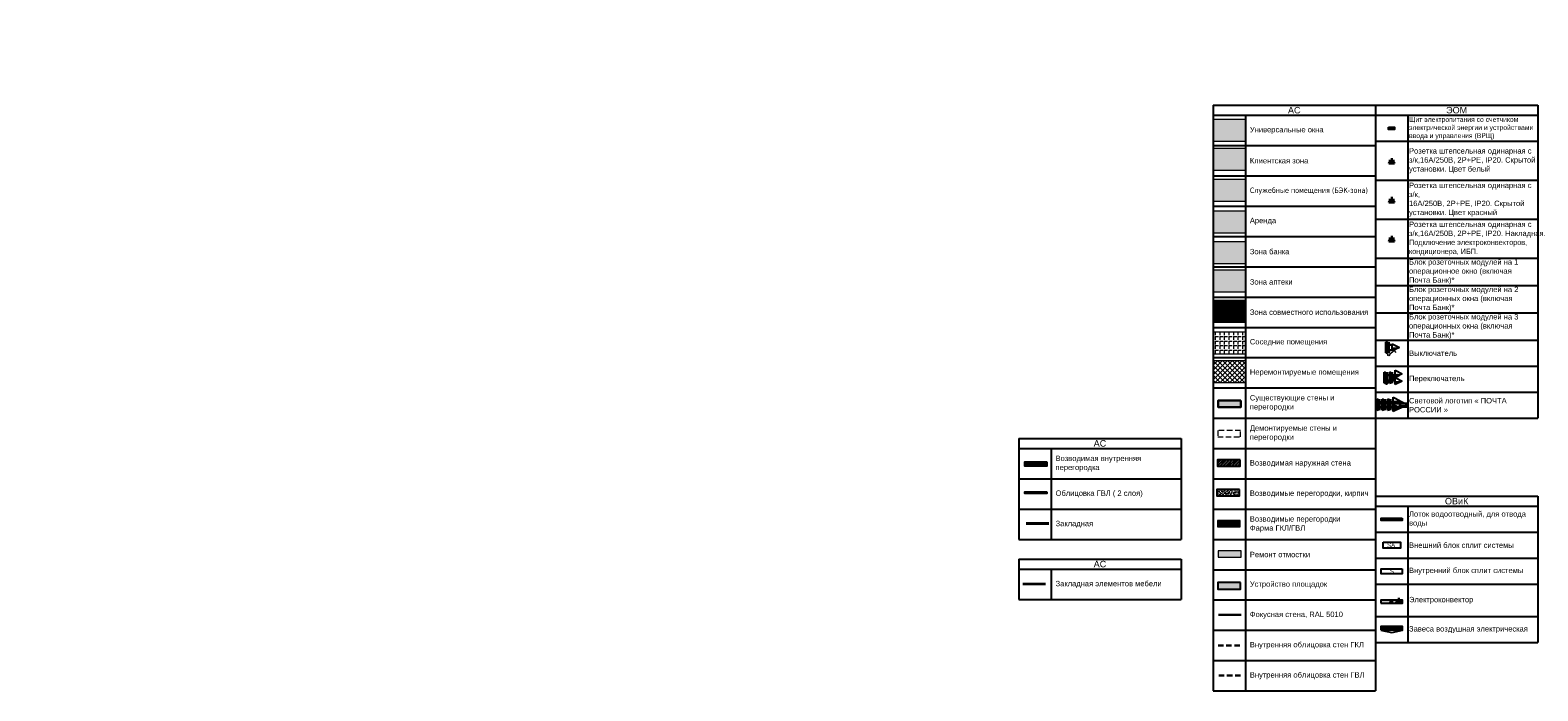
# Model space of a CAD drawing. Header units: millimetres. Extents: x -703898 to 730684, y -92609 to 157468.
# Tile 61 of 256: x -71055 to -1427, y -54525 to -23990. Entities that reach past the tile are written whole.
import ezdxf
from ezdxf import colors
from ezdxf.entities.mleader import LeaderData, LeaderLine
from ezdxf.enums import TextEntityAlignment as Align
from ezdxf.math import Vec2, Vec3

# ---------------------------------------------------------------- set-up
doc = ezdxf.new("R2010")
doc.units = ezdxf.units.MM
doc.linetypes.add('CACHE', pattern=[375, 250, -125])
doc.linetypes.add('HIDDENX2', pattern=[19.05, 12.7, -6.35])
for name, color, linetype in [('-SBugo-ОС-Извещатели', 6, 'Continuous'), ('-АТ-Позиция', 30, 'Continuous'), ('-АТ-Примечания', 30, 'Continuous'), ('ОВиК', 7, 'Continuous'), ('СВЯЗЬ', 7, 'Continuous'), ('ЭОМ', 7, 'Continuous')]:
    doc.layers.add(name, color=color, linetype=linetype)
doc.layers.add('01_АР_Несущие стены и колонны', color=5, linetype='Continuous', lineweight=30, true_color=0x0000ff)
for name, color, linetype, lineweight in [('03_АР_Возводимые перегородки', 10, 'Continuous', 25), ('04_АР_Демонтируемые стены и перегородки', 210, 'Continuous', 5), ('21_АР_Штриховка', 47, 'Continuous', 5), ('26_Закладные', 5, 'Continuous', 0), ('_закладные', 222, 'Continuous', 0), ('Свет', 7, 'Continuous', 35)]:
    doc.layers.add(name, color=color, linetype=linetype, lineweight=lineweight)
doc.styles.add('_ТЕКСТОВЫЙ', font='arial.ttf', dxfattribs={"width": 0.8})
doc.styles.add('HVAC_AEP', font='arial.ttf')
doc.styles.add('SB', font='mipgost.shx')
doc.styles.get("Standard").update_dxf_attribs({"font": 'arial.ttf'})
doc.linetypes.add('зигзаг', pattern='A,0.00254,-5.08,[131,ltypeshp.shx,S=5.08,R=0,X=-5.08,Y=0],-10.16,[131,ltypeshp.shx,S=5.08,R=180,X=5.08,Y=0],-5.08', length=20.32254)

# ---------------------------------------------------------------- blocks, each defined once
blk = doc.blocks.new('_Dot')
at = {"color": 0, "linetype": 'ByBlock', "lineweight": -2}
blk.add_line((-0.5, 0), (-1, 0), dxfattribs=at)
at = {"color": 0, "linetype": 'ByBlock', "const_width": 0.5}
blk.add_lwpolyline([(-0.25, 0, 1), (0.25, 0, 1)], format="xyb", close=True, dxfattribs=at)
blk = doc.blocks.new('*T689')
at = {"color": 0, "linetype": 'ByBlock', "lineweight": -2, "transparency": 16777216}
for p, q in [((0, 0), (7500, 0)), ((0, 0), (0, -27070)), ((7500, 0), (7500, -27070)), ((0, -470), (7500, -470)), ((1500, -470), (1500, -27070)), ((0, -1870), (7500, -1870)), ((0, -3270), (7500, -3270)), ((0, -4670), (7500, -4670)), ((0, -6070), (7500, -6070)), ((0, -7470), (7500, -7470)), ((0, -8870), (7500, -8870)), ((0, -10270), (7500, -10270)), ((0, -11670), (7500, -11670)), ((0, -13070), (7500, -13070)), ((0, -14470), (7500, -14470)), ((0, -15870), (7500, -15870)), ((0, -17270), (7500, -17270)), ((0, -18670), (7500, -18670)), ((0, -20070), (7500, -20070)), ((0, -21470), (7500, -21470)), ((0, -22870), (7500, -22870)), ((0, -24270), (7500, -24270)), ((0, -25670), (7500, -25670)), ((0, -27070), (7500, -27070))]:
    blk.add_line(p, q, dxfattribs=at)
at = {"color": 0, "lineweight": 15, "transparency": 16777216, "style": 'HVAC_AEP'}
for s, insert, char_height, width, attachment_point in [('{\\C256;АС}', (3750, -235), 300, 7497, 5), ('{\\C256;Универсальные окна}', (1700, -1170), 250, 5600, 4), ('{\\C256;Клиентская зона }', (1700, -2570), 250, 5600, 4), ('{\\fTahoma|b0|i0|c204|p34;\\C256;Служебные помещения (БЭК-зона)}', (1700, -3970), 250, 5600, 4), ('{\\C256;Аренда }', (1700, -5370), 250, 5600, 4), ('{\\C256;Зона банка }', (1700, -6770), 250, 5600, 4), ('{\\C256;Зона аптеки  }', (1700, -8170), 250, 5600, 4), ('{\\C256;Зона совместного использования}', (1700, -9570), 250, 5600, 4), ('{\\C256;Соседние помещения }', (1700, -10970), 250, 5600, 4), ('{\\C256;Неремонтируемые помещения }', (1700, -12370), 250, 5600, 4), ('Существующие стены и перегородки', (1700, -13770), 250, 5600, 4), ('Демонтируемые стены и перегородки', (1700, -15170), 250, 5600, 4), ('Возводимая наружная стена', (1700, -16570), 250, 5600, 4), ('Возводимые перегородки, кирпич', (1700, -17970), 250, 5600, 4), ('Возводимые перегородки^JФарма ГКЛ/ГВЛ', (1700, -19370), 250, 5600, 4), ('Ремонт отмостки', (1700, -20770), 250, 5600, 4), ('Устройство площадок', (1700, -22170), 250, 5600, 4), ('Фокусная стена, RAL 5010', (1700, -23570), 250, 5600, 4), ('Внутренняя облицовка стен ГКЛ', (1700, -24970), 250, 5600, 4), ('Внутренняя облицовка стен ГВЛ', (1700, -26370), 250, 5600, 4)]:
    blk.add_mtext(s, dxfattribs=dict(at, insert=insert, char_height=char_height, width=width, attachment_point=attachment_point))
blk = doc.blocks.new('Электрощит')
h = blk.add_hatch(color=0)
h.dxf.hatch_style = 1
h.paths.add_polyline_path([(55, 108), (-215, 8), (55, 8)])
at = {"color": 10}
blk.add_lwpolyline([(-215, 108), (55, 108), (55, 8), (-215, 8)], close=True, dxfattribs=at)
at = {"insert": (-209, 102), "char_height": 35, "attachment_point": 1}
blk.add_mtext_dynamic_manual_height_columns('{\\C10;Электрощит}', width=288.46, gutter_width=12.5, heights=[0], dxfattribs=at)
blk = doc.blocks.new('A$C21545FF3')
at = {"layer": 'ЭОМ', "color": 162, "linetype": 'Continuous', "lineweight": 30, "true_color": 0x1e2ad2}
for p, q in [((-125, 125), (-250, 125)), ((-250, 0), (0, 0)), ((-125, 125), (-125, 250)), ((-125, 125), (0, 125)), ((-125, 125), (-125, 0))]:
    blk.add_line(p, q, dxfattribs=at)
blk.add_arc((-125, 0), 125, 0, 180, dxfattribs=at)
for p in [(-200, 0), (-50, 0)]:
    blk.add_point(p, dxfattribs=at)
blk = doc.blocks.new('A$C723C25D3')
at = {"layer": 'ЭОМ', "color": 240, "linetype": 'Continuous', "lineweight": 30, "true_color": 0xed1f24}
for p, q in [((-125, 125), (-250, 125)), ((-250, 0), (0, 0)), ((-125, 125), (-125, 250)), ((-125, 125), (0, 125)), ((-125, 125), (-125, 0))]:
    blk.add_line(p, q, dxfattribs=at)
blk.add_arc((-125, 0), 125, 0, 180, dxfattribs=at)
for p in [(-200, 0), (-50, 0)]:
    blk.add_point(p, dxfattribs=at)
blk = doc.blocks.new('A$C04A026A4')
at = {"layer": 'ЭОМ', "color": 114, "linetype": 'Continuous', "lineweight": 30, "true_color": 0x139b48}
for p, q in [((-125, 125), (-250, 125)), ((-250, 0), (0, 0)), ((-125, 125), (-125, 250)), ((-125, 125), (0, 125)), ((-125, 125), (-125, 0))]:
    blk.add_line(p, q, dxfattribs=at)
blk.add_arc((-125, 0), 125, 0, 180, dxfattribs=at)
for p in [(-200, 0), (-50, 0)]:
    blk.add_point(p, dxfattribs=at)
blk = doc.blocks.new('A$C54352FD5')
at = {"layer": 'Свет', "color": 0, "lineweight": -2}
for p, q in [((39, 81), (251, 249)), ((251, 249), (322, 158))]:
    blk.add_line(p, q, dxfattribs=at)
blk.add_circle((0, 50), 50, dxfattribs=at)
blk = doc.blocks.new('A$C148B7901')
at = {"layer": 'Свет', "color": 162, "true_color": 0x002eb8}
for points in [[(39, 31), (251, 199), (322, 108)], [(-34, -36), (-234, -218), (-311, -133)]]:
    blk.add_lwpolyline(points, dxfattribs=at)
blk.add_circle((0, 0), 50, dxfattribs=at)
blk = doc.blocks.new('A$C14E021CA')
at = {"layer": '21_АР_Штриховка', "lineweight": 0, "true_color": 0xc7c8ca, "transparency": 33554483}
h = blk.add_hatch(color=9, dxfattribs=at)
h.dxf.hatch_style = 1
h.paths.add_polyline_path([(0, 148), (-1471, 148), (-1471, 0), (0, 0)])
at = {"layer": '03_АР_Возводимые перегородки'}
blk.add_lwpolyline([(0, 148), (-1471, 148), (-1471, 0), (0, 0)], close=True, dxfattribs=at)
at = {"lineweight": 30, "insert": (-1197, 133), "char_height": 100, "width": 914.11, "attachment_point": 1}
blk.add_mtext('Почта России', dxfattribs=at)
blk = doc.blocks.new('*T690')
at = {"color": 0, "linetype": 'ByBlock', "lineweight": -2, "transparency": 16777216}
for p, q in [((0, 0), (7500, 0)), ((0, 0), (0, -14469)), ((7500, 0), (7500, -14469)), ((0, -470), (7500, -470)), ((1500, -470), (1500, -14469)), ((0, -1670), (7500, -1670)), ((0, -3470), (7500, -3470)), ((0, -5270), (7500, -5270)), ((0, -7070), (7500, -7070)), ((0, -8336), (7500, -8336)), ((0, -9602), (7500, -9602)), ((0, -10869), (7500, -10869)), ((0, -12069), (7500, -12069)), ((0, -13269), (7500, -13269)), ((0, -14469), (7500, -14469))]:
    blk.add_line(p, q, dxfattribs=at)
at = {"color": 0, "lineweight": 15, "transparency": 16777216}
for name, p in [('Электрощит', (818, -1128)), ('A$C21545FF3', (875, -2695)), ('A$C723C25D3', (875, -4495)), ('A$C04A026A4', (875, -6295)), ('A$C54352FD5', (614, -11593)), ('A$C148B7901', (745, -12659)), ('A$C14E021CA', (1485, -13943))]:
    blk.add_blockref(name, p, dxfattribs=at)
at = {"color": 0, "lineweight": 15, "transparency": 16777216, "style": 'HVAC_AEP'}
for s, insert, char_height, width, attachment_point in [('{\\H0.9x;\\C256;Щит электропитания со счетчиком \\Pэлектрической энергии и устройствами ввода и управления (ВРЩ)}', (1550, -1070), 250, 5900, 4), ('{\\C256;ЭОМ}', (3750, -235), 300, 7497, 5), ('Розетка штепсельная одинарная с з/к,16А/250В, 2P+PE, IP20. Скрытой^Jустановки. Цвет белый', (1550, -2570), 250, 5900, 4), ('Розетка штепсельная одинарная с з/к,^J16А/250В, 2P+PE, IP20. Скрытой^Jустановки. Цвет красный', (1550, -4370), 250, 5900, 4), ('Розетка штепсельная одинарная с з/к,16А/250В, 2P+PE, IP20. Накладная. {\\W0.8;Подключение электро\\C256;конвекторов, кондиционера, ИБП\\W1;.}', (1550, -6170), 250, 5900, 4), ('Блок розеточных модулей на 1 операционное окно (включая   Почта Банк){\\C1;\\c395001;*}', (1550, -7703), 250, 5900, 4), ('Блок розеточных модулей на 2 операционных окна (включая   Почта Банк){\\C1;\\c395001;*}', (1550, -8969), 250, 5900, 4), ('Блок розеточных модулей на 3 операционных окна (включая   Почта Банк){\\C1;\\c395001;*}', (1550, -10236), 250, 5900, 4), ('Выключатель', (1550, -11469), 250, 5900, 4), ('Переключатель', (1550, -12669), 250, 5900, 4), ('Световой логотип « ПОЧТА РОССИИ »', (1550, -13869), 250, 5900, 4)]:
    blk.add_mtext(s, dxfattribs=dict(at, insert=insert, char_height=char_height, width=width, attachment_point=attachment_point))
blk = doc.blocks.new('A$C2C791E13')
at = {"layer": 'ОВиК'}
h = blk.add_hatch(dxfattribs=at)
h.set_pattern_fill('ANGLE', color=10, scale=10)
h.set_pattern_definition([(0, (-2004.725, 44710.24), (0, 69.85), [50.8, -19.05]), (90, (-2004.725, 44710.24), (-69.85, 4e-15), [50.8, -19.05])])
h.paths.add_polyline_path([(960, 115), (960, 0), (0, 0), (0, 115)])
at = {"layer": 'ОВиК', "color": 10}
blk.add_lwpolyline([(960, 115), (960, 0), (0, 0), (0, 115)], close=True, dxfattribs=at)
blk = doc.blocks.new('A$C1A525D4E')
at = {"layer": 'ОВиК', "color": 10}
blk.add_lwpolyline([(-800, 273), (0, 273), (0, 0), (-800, 0)], close=True, dxfattribs=at)
at = {"layer": 'ОВиК', "color": 10, "insert": (-612, 241), "char_height": 200, "attachment_point": 1}
blk.add_mtext('SA', dxfattribs=at)
blk = doc.blocks.new('A$C76EA3EC3')
at = {"layer": 'ОВиК', "color": 10}
blk.add_lwpolyline([(0, 230), (0, 0), (-960, 0), (-960, 230)], close=True, dxfattribs=at)
at = {"layer": 'ОВиК', "color": 10, "insert": (-566, 215), "char_height": 200, "attachment_point": 1}
blk.add_mtext('S', dxfattribs=at)
blk = doc.blocks.new('A$C639B2612')
at = {"layer": 'ОВиК', "true_color": 0xfecc66}
h = blk.add_hatch(color=31, dxfattribs=at)
h.dxf.hatch_style = 1
h.paths.add_polyline_path([(-998, 0), (0, 0), (0, 130), (-998, 130)])
at = {"layer": 'ОВиК', "color": 10}
blk.add_lwpolyline([(-998, 0), (0, 0), (0, 130), (-998, 130)], close=True, dxfattribs=at)
at = {"layer": 'ОВиК'}
blk.add_lwpolyline([(-616, 44), (-511, 41), (-540, 91), (-430, 89)], dxfattribs=at)
at = {"layer": 'ЭОМ', "lineweight": 15}
blk.add_blockref('A$C04A026A4', (-49, 0), dxfattribs=at)
blk = doc.blocks.new('A$C5C337CB9')
at = {"layer": 'ОВиК', "true_color": 0xfecc66}
h = blk.add_hatch(color=31, dxfattribs=at)
h.dxf.hatch_style = 1
h.paths.add_polyline_path([(-998, -150), (0, -150), (0, 0), (-998, 0)])
at = {"layer": 'ОВиК', "color": 10}
blk.add_lwpolyline([(-998, -150), (0, -150), (0, 0), (-998, 0)], close=True, dxfattribs=at)
for points in [[(-998, -75), (0, -75)], [(-998, -172), (-499, -279), (0, -172), (-998, -172)]]:
    blk.add_lwpolyline(points, dxfattribs=at)
at = {"layer": 'ОВиК'}
blk.add_lwpolyline([(-595, -99), (-490, -102), (-519, -52), (-409, -54)], dxfattribs=at)
blk = doc.blocks.new('*T691')
at = {"color": 0, "linetype": 'ByBlock', "lineweight": -2, "transparency": 16777216}
for p, q in [((0, 0), (7500, 0)), ((0, 0), (0, -6770)), ((7500, 0), (7500, -6770)), ((0, -470), (7500, -470)), ((1500, -470), (1500, -6770)), ((0, -1670), (7500, -1670)), ((0, -2870), (7500, -2870)), ((0, -4070), (7500, -4070)), ((0, -5570), (7500, -5570)), ((0, -6770), (7500, -6770))]:
    blk.add_line(p, q, dxfattribs=at)
at = {"color": 0, "lineweight": 15, "transparency": 16777216}
for name, p in [('A$C2C791E13', (270, -1127)), ('A$C1A525D4E', (1150, -2406)), ('A$C76EA3EC3', (1230, -3585)), ('A$C639B2612', (1249, -4945)), ('A$C5C337CB9', (1249, -6030))]:
    blk.add_blockref(name, p, dxfattribs=at)
at = {"color": 0, "lineweight": 15, "transparency": 16777216, "style": 'HVAC_AEP'}
for s, insert, char_height, width, attachment_point in [('Лоток водоотводный, для отвода воды', (1550, -1070), 250, 5900, 4), ('ОВиК', (3750, -235), 300, 7497, 5), ('Внешний блок сплит системы', (1550, -2270), 250, 5900, 4), ('Внутренний блок сплит системы', (1550, -3470), 250, 5900, 4), ('Электроконвектор', (1550, -4820), 250, 5900, 4), ('Завеса воздушная электрическая', (1550, -6170), 250, 5900, 4)]:
    blk.add_mtext(s, dxfattribs=dict(at, insert=insert, char_height=char_height, width=width, attachment_point=attachment_point))
blk = doc.blocks.new('*U683')
at = {"layer": '-SBugo-ОС-Извещатели', "true_color": 0x2618e7}
h = blk.add_hatch(color=182, dxfattribs=at)
h.dxf.hatch_style = 1
h.paths.add_polyline_path([(-2, 0), (-2, -2), (2, 0)])
at = {"color": 182, "linetype": 'ByBlock', "lineweight": -2, "true_color": 0x2618e7}
blk.add_line((-2, 2), (-2, -2), dxfattribs=at)
at = {"layer": 'СВЯЗЬ', "color": 182, "lineweight": 25, "true_color": 0x2618e7}
for p, q in [((-2, -2), (-2, 2)), ((-2, 2), (2, 0)), ((2, 0), (-2, -2))]:
    blk.add_line(p, q, dxfattribs=at)
at = {"layer": '-АТ-Позиция', "ltscale": 100, "style": 'SB'}
for tag, p in [('ШЛЕЙФ', (2.5, 0.47)), ('ШЛЕЙФ_2', (2.5, -3.2))]:
    blk.add_attdef(tag, text='', height=2.2, dxfattribs=at).set_placement(p, align=Align.BOTTOM_LEFT)
at = {"layer": '-АТ-Примечания', "ltscale": 100, "style": 'SB'}
for tag, p in [('НАИМЕНОВАНИЕ', (-2, 1.5)), ('МАРКА', (-2, 1))]:
    blk.add_attdef(tag, p, '', height=0.25, dxfattribs=at)
at = {"layer": '-АТ-Примечания', "ltscale": 100, "style": 'SB', "flags": 1}
for tag, p in [('ПРИМ-1', (-2, 0.5)), ('ПРИМ-2', (-2, 0)), ('ПРИМ-3', (-2, -0.5)), ('ПРИМ-4', (-2, -1)), ('ПРИМ-5', (-2, -1.5))]:
    blk.add_attdef(tag, p, '', height=0.25, dxfattribs=at)
blk = doc.blocks.new('*U85')
at = {"layer": '-SBugo-ОС-Извещатели', "true_color": 0x2618e7}
h = blk.add_hatch(color=182, dxfattribs=at)
h.dxf.hatch_style = 1
h.paths.add_polyline_path([(-2, 0), (-2, -2), (2, 0)])
at = {"color": 182, "linetype": 'ByBlock', "lineweight": -2, "true_color": 0x2618e7}
blk.add_line((-2, 2), (-2, -2), dxfattribs=at)
at = {"layer": 'СВЯЗЬ', "color": 182, "lineweight": 25, "true_color": 0x2618e7}
for p, q in [((-2, -2), (-2, 2)), ((-2, 2), (2, 0)), ((2, 0), (-2, -2))]:
    blk.add_line(p, q, dxfattribs=at)
at = {"layer": '-АТ-Позиция', "ltscale": 100, "style": 'SB'}
for tag, p in [('ШЛЕЙФ', (2.5, 0.47)), ('ШЛЕЙФ_2', (2.5, -3.2))]:
    blk.add_attdef(tag, text='', height=2.2, dxfattribs=at).set_placement(p, align=Align.BOTTOM_LEFT)
at = {"layer": '-АТ-Примечания', "ltscale": 100, "style": 'SB'}
for tag, p in [('НАИМЕНОВАНИЕ', (-2, 1.5)), ('МАРКА', (-2, 1))]:
    blk.add_attdef(tag, p, '', height=0.25, dxfattribs=at)
at = {"layer": '-АТ-Примечания', "ltscale": 100, "style": 'SB', "flags": 1}
for tag, p in [('ПРИМ-1', (-2, 0.5)), ('ПРИМ-2', (-2, 0)), ('ПРИМ-3', (-2, -0.5)), ('ПРИМ-4', (-2, -1)), ('ПРИМ-5', (-2, -1.5))]:
    blk.add_attdef(tag, p, '', height=0.25, dxfattribs=at)
blk = doc.blocks.new('*T694')
at = {"color": 0, "linetype": 'ByBlock', "lineweight": -2, "transparency": 16777216}
for p, q in [((0, 0), (7500, 0)), ((0, 0), (0, -4670)), ((7500, 0), (7500, -4670)), ((0, -470), (7500, -470)), ((1500, -470), (1500, -4670)), ((0, -1870), (7500, -1870)), ((0, -3270), (7500, -3270)), ((0, -4670), (7500, -4670))]:
    blk.add_line(p, q, dxfattribs=at)
at = {"color": 0, "lineweight": 15, "transparency": 16777216, "style": 'HVAC_AEP'}
for s, insert, char_height, width, attachment_point in [('{\\C256;АС}', (3750, -235), 300, 7497, 5), ('Возводимая внутренняя перегородка', (1700, -1170), 250, 5600, 4), ('Облицовка ГВЛ ( 2 слоя)', (1700, -2570), 250, 5600, 4), ('Закладная', (1700, -3970), 250, 5600, 4)]:
    blk.add_mtext(s, dxfattribs=dict(at, insert=insert, char_height=char_height, width=width, attachment_point=attachment_point))
blk = doc.blocks.new('*T732')
at = {"color": 0, "linetype": 'ByBlock', "lineweight": -2, "transparency": 16777216}
for p, q in [((0, 0), (7500, 0)), ((0, 0), (0, -1870)), ((7500, 0), (7500, -1870)), ((0, -470), (7500, -470)), ((1500, -470), (1500, -1870)), ((0, -1870), (7500, -1870))]:
    blk.add_line(p, q, dxfattribs=at)
at = {"color": 0, "lineweight": 15, "transparency": 16777216, "style": 'HVAC_AEP'}
for s, insert, char_height, width, attachment_point in [('{\\C256;АС}', (3750, -235), 300, 7497, 5), ('Закладная элементов мебели', (1700, -1170), 250, 5600, 4)]:
    blk.add_mtext(s, dxfattribs=dict(at, insert=insert, char_height=char_height, width=width, attachment_point=attachment_point))

msp = doc.modelspace()

# ---------------------------------------------------------------- hatches: boundary and pattern name
at = {"layer": '01_АР_Несущие стены и колонны', "lineweight": 0, "true_color": 0x7d7d7d}
h = msp.add_hatch(color=8, dxfattribs=at)
h.dxf.hatch_style = 1
h.paths.add_polyline_path([(-15142.5870295, -41112.9802544), (-16193.9711161, -41112.9802544), (-16193.9711161, -41408.4638683), (-15142.5870295, -41408.4638683)])
at = {"layer": '03_АР_Возводимые перегородки', "lineweight": 0}
h = msp.add_hatch(dxfattribs=at)
h.set_pattern_fill('ANSI32', color=256, scale=10)
h.paths.add_polyline_path([(-15172.2047387, -43848.2871257), (-16223.5888253, -43848.2871257), (-16223.5888253, -44143.7707396), (-15172.2047387, -44143.7707396)])
h = msp.add_hatch(dxfattribs=at)
h.set_pattern_fill('ANSI31', color=256, scale=15)
h.paths.add_polyline_path([(-24084.716176, -43952.3503872), (-25136.1002626, -43952.3503872), (-25136.1002626, -44120.0162104), (-24084.716176, -44120.0162104)])
at = {"layer": '03_АР_Возводимые перегородки', "lineweight": 0, "ltscale": 7}
h = msp.add_hatch(dxfattribs=at)
h.set_pattern_fill('AR-SAND', color=10, scale=2)
h.set_pattern_definition([(37.5, (36243.486, -32362.65), (-3.20006, 97.88265), [0, -77.216, 0, -86.36, 0, -82.55]), (7.5, (36243.49, -32362.65), (89.90466, 143.36502), [0, -41.656, 0, -69.596, 0, -26.67]), (327.5, (36181, -32362.65), (158.19847, 0.28744), [0, -25.4, 0, -91.44, 0, -119.38]), (317.5, (36181, -32362.65), (152.7113, 44.58586), [0, -12.7, 0, -59.944, 0, -68.58])])
h.paths.add_polyline_path([(-15197.7808355, -45215.4356569), (-16249.1649221, -45215.4356569), (-16249.1649221, -45510.9192708), (-15197.7808355, -45510.9192708)])
at = {"layer": '03_АР_Возводимые перегородки', "lineweight": 0}
h = msp.add_hatch(dxfattribs=at)
h.set_pattern_fill('ANSI31', color=256, scale=15)
h.set_pattern_definition([(45, (-98019.08, 97305.484), (-33.67596, 33.67596), [])])
h.paths.add_polyline_path([(-24084.716176, -45341.3082303), (-25136.1002626, -45341.3082303), (-25136.1002626, -45387.4535148), (-24084.716176, -45387.4535148)])
at = {"layer": '21_АР_Штриховка', "lineweight": 0, "true_color": 0xa9ba9a}
h = msp.add_hatch(color=253, dxfattribs=at)
h.dxf.hatch_style = 1
h.paths.add_polyline_path([(-14927.0595989, -28124.7720388), (-16427.0595989, -28124.7720388), (-16427.0595989, -29124.7720388), (-14927.0595989, -29124.7720388)])
at = {"layer": '21_АР_Штриховка', "lineweight": 0, "true_color": 0xbcc3cd}
h = msp.add_hatch(color=9, dxfattribs=at)
h.dxf.hatch_style = 1
h.paths.add_polyline_path([(-14927.0595989, -29461.5794753), (-16427.0595989, -29461.5794753), (-16427.0595989, -30461.5794753), (-14927.0595989, -30461.5794753)])
at = {"layer": '21_АР_Штриховка', "lineweight": 0, "true_color": 0xd6d6d6}
h = msp.add_hatch(color=254, dxfattribs=at)
h.dxf.hatch_style = 1
h.paths.add_polyline_path([(-14927.0595989, -30888.6823014), (-16427.0595989, -30888.6823014), (-16427.0595989, -31888.6823014), (-14927.0595989, -31888.6823014)])
at = {"layer": '21_АР_Штриховка', "lineweight": 0, "true_color": 0xeceac5}
h = msp.add_hatch(color=254, dxfattribs=at)
h.dxf.hatch_style = 1
h.paths.add_polyline_path([(-14927.0595989, -32351.3968473), (-16427.0595989, -32351.3968473), (-16427.0595989, -33351.3968473), (-14927.0595989, -33351.3968473)])
at = {"layer": '21_АР_Штриховка', "lineweight": 0, "true_color": 0xbf720d}
h = msp.add_hatch(color=32, dxfattribs=at)
h.dxf.hatch_style = 1
h.paths.add_polyline_path([(-14927.0595989, -33778.5376336), (-16427.0595989, -33778.5376336), (-16427.0595989, -34778.5376336), (-14927.0595989, -34778.5376336)])
at = {"layer": '21_АР_Штриховка', "lineweight": 0, "true_color": 0x8db3f2}
h = msp.add_hatch(color=151, dxfattribs=at)
h.dxf.hatch_style = 1
h.paths.add_polyline_path([(-14927.0595989, -35080.5659215), (-16427.0595989, -35080.5659215), (-16427.0595989, -36080.5659215), (-14927.0595989, -36080.5659215)])
at = {"layer": '21_АР_Штриховка', "lineweight": 0, "true_color": 0x9898cc}
h = msp.add_hatch(dxfattribs=at)
h.set_pattern_fill('ANSI31', color=253, scale=15, angle=630)
h.set_pattern_definition([(315, (80696.23, 118432.2), (33.67596, 33.67596), [])])
h.paths.add_polyline_path([(-14927.0595989, -36480.7710805), (-16427.0595989, -36480.7710805), (-16427.0595989, -37480.7710805), (-14927.0595989, -37480.7710805)])
at = {"layer": '21_АР_Штриховка', "lineweight": 5, "transparency": 33554610}
h = msp.add_hatch(dxfattribs=at)
h.set_pattern_fill('ANGLE', color=8, scale=30, angle=270, style=0)
h.set_pattern_definition([(270, (80696.23, 117965.8), (209.55, -4e-14), [152.4, -57.15]), (0, (80696.23, 117965.8), (5e-14, 209.55), [152.4, -57.15])])
h.paths.add_polyline_path([(-14927.0595989, -37947.1791888), (-16427.0595989, -37947.1791888), (-16427.0595989, -38947.1791888), (-14927.0595989, -38947.1791888)])
h = msp.add_hatch(dxfattribs=at)
h.set_pattern_fill('ANSI37', color=8, scale=50, angle=270, style=0)
h.set_pattern_definition([(315, (-944.46, 15519.6), (112.2532, 112.2532), []), (45, (-944.46, 15519.6), (-112.2532, 112.2532), [])])
h.paths.add_polyline_path([(-14927.0595989, -39272.3732852), (-16427.0595989, -39272.3732852), (-16427.0595989, -40272.3732852), (-14927.0595989, -40272.3732852)])
at = {"layer": '21_АР_Штриховка', "lineweight": 0, "true_color": 0x8db3f2}
h = msp.add_hatch(dxfattribs=at)
h.set_pattern_fill('ANSI31', color=151, scale=15)
h.set_pattern_definition([(45, (80677.2, 115605.86), (-33.67596, 33.67596), [])])
h.paths.add_polyline_path([(-15171.8649372, -46649.8191177), (-16223.2490239, -46649.8191177), (-16223.2490239, -46945.3027316), (-15171.8649372, -46945.3027316)])
at = {"layer": '21_АР_Штриховка', "lineweight": 0, "true_color": 0x139b48, "transparency": 33554483}
h = msp.add_hatch(color=114, dxfattribs=at)
h.dxf.hatch_style = 1
h.paths.add_polyline_path([(-15133.5003894, -48049.7158739), (-16184.884476, -48049.7158739), (-16184.884476, -48345.1994878), (-15133.5003894, -48345.1994878)])
at = {"layer": '21_АР_Штриховка', "lineweight": 0, "true_color": 0xc7c8ca, "transparency": 33554483}
h = msp.add_hatch(color=9, dxfattribs=at)
h.dxf.hatch_style = 1
h.paths.add_polyline_path([(-15152.7932844, -49522.7170021), (-16204.177371, -49522.7170021), (-16204.177371, -49818.200616), (-15152.7932844, -49818.200616)])

# ---------------------------------------------------------------- linework, layer by layer
at = {"layer": '01_АР_Несущие стены и колонны'}
msp.add_lwpolyline([(-15142.5870295, -41112.9802544), (-16193.9711161, -41112.9802544), (-16193.9711161, -41408.4638683), (-15142.5870295, -41408.4638683)], close=True, dxfattribs=at)
at = {"layer": '03_АР_Возводимые перегородки'}
for points in [[(-15172.2047387, -43848.2871257), (-16223.5888253, -43848.2871257), (-16223.5888253, -44143.7707396), (-15172.2047387, -44143.7707396)], [(-24084.716176, -43952.3503872), (-25136.1002626, -43952.3503872), (-25136.1002626, -44120.0162104), (-24084.716176, -44120.0162104)], [(-15197.7808355, -45215.4356569), (-16249.1649221, -45215.4356569), (-16249.1649221, -45510.9192708), (-15197.7808355, -45510.9192708)], [(-24084.716176, -45341.3082303), (-25136.1002626, -45341.3082303), (-25136.1002626, -45387.4535148), (-24084.716176, -45387.4535148)], [(-15152.7932844, -49522.7170021), (-16204.177371, -49522.7170021), (-16204.177371, -49818.200616), (-15152.7932844, -49818.200616)]]:
    msp.add_lwpolyline(points, close=True, dxfattribs=at)
at = {"layer": '03_АР_Возводимые перегородки', "linetype": 'CACHE', "lineweight": 30}
msp.add_lwpolyline([(-16193.7402488, -52421.7338111), (-15142.3561622, -52421.7338111)], dxfattribs=at)
at = {"layer": '03_АР_Возводимые перегородки', "color": 217, "linetype": 'CACHE', "lineweight": 30, "true_color": 0x93278f}
msp.add_lwpolyline([(-16159.9685606, -53819.521274), (-15108.584474, -53819.521274)], dxfattribs=at)
at = {"layer": '04_АР_Демонтируемые стены и перегородки', "color": 210, "linetype": 'CACHE'}
msp.add_lwpolyline([(-15160.2440504, -42492.1084064), (-16211.628137, -42492.1084064), (-16211.628137, -42787.5920203), (-15160.2440504, -42787.5920203)], close=True, dxfattribs=at)
at = {"layer": '21_АР_Штриховка'}
for points in [[(-14927.0595989, -28124.7720388), (-16427.0595989, -28124.7720388), (-16427.0595989, -29124.7720388), (-14927.0595989, -29124.7720388)], [(-14927.0595989, -29461.5794753), (-16427.0595989, -29461.5794753), (-16427.0595989, -30461.5794753), (-14927.0595989, -30461.5794753)], [(-14927.0595989, -30888.6823014), (-16427.0595989, -30888.6823014), (-16427.0595989, -31888.6823014), (-14927.0595989, -31888.6823014)], [(-14927.0595989, -32351.3968473), (-16427.0595989, -32351.3968473), (-16427.0595989, -33351.3968473), (-14927.0595989, -33351.3968473)], [(-14927.0595989, -33778.5376336), (-16427.0595989, -33778.5376336), (-16427.0595989, -34778.5376336), (-14927.0595989, -34778.5376336)], [(-14927.0595989, -35080.5659215), (-16427.0595989, -35080.5659215), (-16427.0595989, -36080.5659215), (-14927.0595989, -36080.5659215)], [(-14927.0595989, -36480.7710805), (-16427.0595989, -36480.7710805), (-16427.0595989, -37480.7710805), (-14927.0595989, -37480.7710805)], [(-14927.0595989, -37947.1791888), (-16427.0595989, -37947.1791888), (-16427.0595989, -38947.1791888), (-14927.0595989, -38947.1791888)], [(-14927.0595989, -39272.3732852), (-16427.0595989, -39272.3732852), (-16427.0595989, -40272.3732852), (-14927.0595989, -40272.3732852)]]:
    msp.add_lwpolyline(points, close=True, dxfattribs=at)
at = {"layer": '21_АР_Штриховка', "color": 151, "lineweight": 0, "true_color": 0x8db3f2}
msp.add_lwpolyline([(-15171.8649372, -46649.8191177), (-16223.2490239, -46649.8191177), (-16223.2490239, -46945.3027316), (-15171.8649372, -46945.3027316)], close=True, dxfattribs=at)
at = {"layer": '21_АР_Штриховка', "color": 114, "lineweight": 0, "true_color": 0x139b48}
msp.add_lwpolyline([(-15133.5003894, -48049.7158739), (-16184.884476, -48049.7158739), (-16184.884476, -48345.1994878), (-15133.5003894, -48345.1994878)], close=True, dxfattribs=at)
at = {"layer": '21_АР_Штриховка', "color": 146, "linetype": 'зигзаг', "lineweight": 30, "ltscale": 5, "true_color": 0x004f7c}
msp.add_lwpolyline([(-16182.0742698, -51012.0224738), (-15130.6901832, -51012.0224738)], dxfattribs=at)
at = {"layer": '26_Закладные', "color": 175, "lineweight": 40, "true_color": 0x284ca9}
msp.add_lwpolyline([(-24014.6940722, -46796.4619069), (-25057.7291673, -46796.4619069)], dxfattribs=at)
at = {"layer": '_закладные', "lineweight": 35}
msp.add_lwpolyline([(-24161.2703984, -49590.5263594), (-25204.3054935, -49590.5263594)], dxfattribs=at)

# ---------------------------------------------------------------- block references
for name, p in [('*T689', (-16427.0595989, -27455.1053722)), ('*T690', (-8927.0595989, -27455.1053722)), ('*T694', (-25399.1996776, -42855.1053722)), ('*T691', (-8927.0595989, -45523.9193785)), ('*T732', (-25399.1996776, -48432.4347133))]:
    msp.add_blockref(name, p)
at = {"lineweight": 15, "xscale": 82, "yscale": 82, "zscale": 82}
for name, p in [('*U683', (-7986.5410943, -38651.0328618)), ('*U85', (-7859.3294248, -39873.6081136)), ('*U85', (-7855.4651073, -40204.7627083)), ('*U85', (-7949.6021758, -41117.2483521)), ('*U85', (-7949.6021758, -41453.2246822)), ('*U85', (-7609.0669343, -41296.2461401))]:
    msp.add_blockref(name, p, dxfattribs=at)
at = {"layer": 'ЭОМ', "lineweight": 15, "rotation": 270}
for name, p in [('A$C21545FF3', (-8441.2090089, -38655.4989655)), ('A$C723C25D3', (-8441.2090089, -38905.4989655)), ('A$C21545FF3', (-8523.3294248, -40053.388217)), ('A$C723C25D3', (-8523.3294248, -40303.388217)), ('A$C21545FF3', (-8273.3294248, -40053.388217)), ('A$C723C25D3', (-8273.3294248, -40303.388217)), ('A$C21545FF3', (-8863.6021758, -41300.7122442)), ('A$C21545FF3', (-8613.6021758, -41300.7122442)), ('A$C21545FF3', (-8363.6021758, -41300.7122442)), ('A$C723C25D3', (-8863.6021758, -41550.7122442)), ('A$C723C25D3', (-8613.6021758, -41550.7122442)), ('A$C723C25D3', (-8363.6021758, -41550.7122442))]:
    msp.add_blockref(name, p, dxfattribs=at)

# ---------------------------------------------------------------- leaders
at = {"color": 162, "linetype": 'HIDDENX2', "lineweight": 30, "ltscale": 15, "true_color": 0x002eb8}
ml = msp.add_multileader_mtext('Standard', dxfattribs=at)
ml.set_content('\\pxi-3,l4,t4;Модуль Тип 1.1', color=(0, 46, 184), style='_ТЕКСТОВЫЙ')
ml.set_leader_properties(lineweight=0)
ml.set_arrow_properties(name='DOT')
ml.build(insert=Vec2(0, 0))
ml.multileader.update_dxf_attribs({"text_left_attachment_type": 6, "text_right_attachment_type": 6, "dogleg_length": 0.36, "arrow_head_size": 50, "scale": 100})
ctx = ml.context
ctx.base_point, ctx.scale, ctx.char_height, ctx.arrow_head_size, ctx.landing_gap_size, ctx.plane_origin = Vec3(65996.6721474, -36931.3624963), 100, 250, 50, 100, Vec3(52171.0537756, -31780.6737592)
ctx.left_attachment, ctx.right_attachment, ctx.text_align_type, ctx.attachment_type = 6, 6, 1, 2
notes = []
notes.append((ctx, [(0, (0, 0, 0), (0, 0), (1, 0), 1, [])]))
ctx.mtext.insert, ctx.mtext.width, ctx.mtext.defined_height, ctx.mtext.alignment, ctx.mtext.flow_direction = Vec3(67071.228764, -36607.8631785), 6846.369138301, 600.4032998, 2, 5
ml = msp.add_multileader_mtext('Standard', dxfattribs=at)
ml.set_content('\\pxi-3,l4,t4;Модуль Тип 1.2', color=(0, 46, 184), style='_ТЕКСТОВЫЙ')
ml.set_leader_properties(lineweight=0)
ml.set_arrow_properties(name='DOT')
ml.build(insert=Vec2(0, 0))
ml.multileader.update_dxf_attribs({"text_left_attachment_type": 6, "text_right_attachment_type": 6, "dogleg_length": 0.36, "arrow_head_size": 50, "scale": 100})
ctx = ml.context
ctx.base_point, ctx.scale, ctx.char_height, ctx.arrow_head_size, ctx.landing_gap_size, ctx.plane_origin = Vec3(65992.3041333, -39013.3333383), 100, 250, 50, 100, Vec3(52166.6857615, -33862.6446012)
ctx.left_attachment, ctx.right_attachment, ctx.text_align_type, ctx.attachment_type = 6, 6, 1, 2
notes.append((ctx, [(0, (0, 0, 0), (0, 0), (1, 0), 1, [])]))
ctx.mtext.insert, ctx.mtext.width, ctx.mtext.defined_height, ctx.mtext.alignment, ctx.mtext.flow_direction = Vec3(67085.1417867, -38689.8340205), 6846.369138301, 600.4032998, 2, 5
for ctx, leaders in notes:
    for number, flags, end, landing, length, lines in leaders:
        leader = LeaderData()
        leader.index, (leader.has_last_leader_line, leader.has_dogleg_vector, leader.attachment_direction) = number, flags
        leader.last_leader_point, leader.dogleg_vector, leader.dogleg_length = Vec3(end), Vec3(landing), length
        for number, points, colour, breaks in lines:
            line = LeaderLine()
            line.index, line.vertices, line.color, line.breaks = number, Vec3.list(points), colors.encode_raw_color(colour), breaks
            leader.lines.append(line)
        ctx.leaders.append(leader)

doc.saveas('drawing.dxf')
